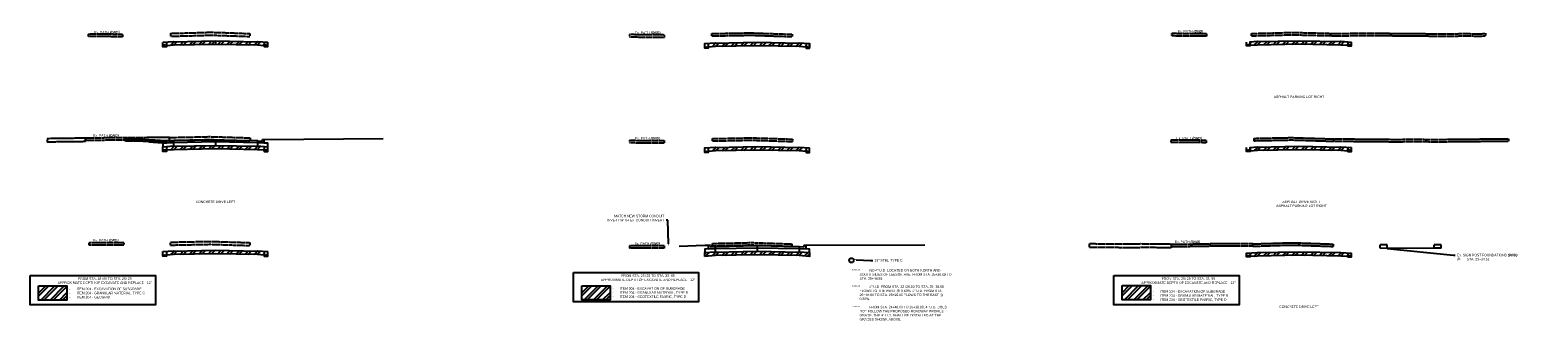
# Model space of a CAD drawing. Header units: feet. Extents: x -492 to 1399858, y -45 to 444169.
# Tile 9 of 11: x 1398195 to 1398626, y 444075 to 444158. Entities that reach past the tile are written whole.
import ezdxf
from ezdxf import colors
from ezdxf.entities.mleader import LeaderData, LeaderLine
from ezdxf.math import Vec2, Vec3

# ---------------------------------------------------------------- set-up
doc = ezdxf.new("R2010")
doc.units = ezdxf.units.FT
doc.header["$MEASUREMENT"] = 0
doc.linetypes.add('OhDOT_USTN3', pattern=[0.22, 0.165, -0.055])
doc.linetypes.add('OhDOT_USTN5', pattern=[0.11, 0.055, -0.055])
doc.layers.add('DR_P_Storm_Sewer', color=1, linetype='Continuous', true_color=0xff0000)
for name, color, linetype in [('PV_X_EOP', 27, 'OhDOT_USTN3'), ('PV_X_Walk', 41, 'OhDOT_USTN5'), ('SC_Scratch1', 1, 'Continuous'), ('XS_P_Finished_Grade', 3, 'Continuous'), ('XS_P_Text_Info', 7, 'Continuous')]:
    doc.layers.add(name, color=color, linetype=linetype)
doc.styles.add('Slanted-Normal', font='font31.shx', dxfattribs={"height": 0.1})

msp = doc.modelspace()

# ---------------------------------------------------------------- hatches: boundary and pattern name
at = {"layer": 'XS_P_Text_Info'}
h = msp.add_hatch(dxfattribs=at)
h.set_pattern_fill('ANSI32', color=256, scale=5)
h.set_pattern_definition([(45, (1705.0031, 30.5278), (-1.3258252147, 1.3258252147), []), (45, (1705.887, 30.5278), (-1.3258252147, 1.3258252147), [])])
h.paths.add_polyline_path([(1398262.99, 444153.68), (1398262.94, 444153.68), (1398262.99, 444153.68)])
h.paths.add_polyline_path([(1398233.99, 444154), (1398235.99, 444154.16), (1398247.99, 444154.4), (1398259.99, 444154.16), (1398261.99, 444154), (1398261.99, 444155.09), (1398259.99, 444155.25), (1398259.99, 444155.16), (1398247.99, 444155.4), (1398235.99, 444155.16), (1398235.99, 444155.25), (1398233.99, 444155.09)])
h = msp.add_hatch(dxfattribs=at)
h.set_pattern_fill('ANSI32', color=256, scale=5)
h.set_pattern_definition([(45, (1860.003, 30.1528), (-1.3258252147, 1.3258252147), []), (45, (1860.8869, 30.1528), (-1.3258252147, 1.3258252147), [])])
h.paths.add_polyline_path([(1398416.99, 444153.63), (1398416.99, 444154.71), (1398414.99, 444154.87), (1398414.99, 444154.79), (1398402.99, 444155.03), (1398390.99, 444154.79), (1398390.99, 444154.87), (1398388.99, 444154.71), (1398388.99, 444153.63), (1398390.99, 444153.79), (1398402.99, 444154.03), (1398414.99, 444153.79)])
h = msp.add_hatch(dxfattribs=at)
h.set_pattern_fill('ANSI32', color=256, scale=5)
h.set_pattern_definition([(45, (2015.0029, 30.5645), (-1.3258252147, 1.3258252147), []), (45, (2015.8868, 30.5645), (-1.3258252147, 1.3258252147), [])])
h.paths.add_polyline_path([(1398557.99, 444154.44), (1398569.99, 444154.2), (1398572, 444154.04), (1398572, 444155.12), (1398569.99, 444155.28), (1398569.99, 444155.2), (1398557.99, 444155.44), (1398545.99, 444155.2), (1398545.99, 444155.28), (1398543.99, 444155.12), (1398543.99, 444154.04), (1398545.99, 444154.2)])
h = msp.add_hatch(dxfattribs=at)
h.set_pattern_fill('ANSI32', color=256, scale=5)
h.set_pattern_definition([(45, (1705.0031, 0.6298), (-1.3258252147, 1.3258252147), []), (45, (1705.887, 0.6298), (-1.3258252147, 1.3258252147), [])])
h.paths.add_polyline_path([(1398262.99, 444123.78), (1398262.99, 444123.78), (1398262.94, 444123.78)])
h.paths.add_polyline_path([(1398233.99, 444124.11), (1398235.99, 444124.27), (1398247.99, 444124.51), (1398259.99, 444124.27), (1398261.99, 444124.11), (1398261.99, 444125.19), (1398259.99, 444125.35), (1398259.99, 444125.27), (1398247.99, 444125.51), (1398235.99, 444125.27), (1398235.99, 444125.35), (1398233.99, 444125.19)])
h = msp.add_hatch(dxfattribs=at)
h.set_pattern_fill('ANSI32', color=256, scale=5)
h.set_pattern_definition([(45, (1860.003, 0.301), (-1.3258252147, 1.3258252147), []), (45, (1860.8869, 0.301), (-1.3258252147, 1.3258252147), [])])
h.paths.add_polyline_path([(1398416.99, 444123.78), (1398416.99, 444124.86), (1398414.99, 444125.02), (1398414.99, 444124.94), (1398402.99, 444125.18), (1398390.99, 444124.94), (1398390.99, 444125.02), (1398388.99, 444124.86), (1398388.99, 444123.78), (1398390.99, 444123.94), (1398402.99, 444124.18), (1398414.99, 444123.94)])
h = msp.add_hatch(dxfattribs=at)
h.set_pattern_fill('ANSI32', color=256, scale=5)
h.set_pattern_definition([(45, (2015.0029, 0.3998), (-1.3258252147, 1.3258252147), []), (45, (2015.8868, 0.3998), (-1.3258252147, 1.3258252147), [])])
h.paths.add_polyline_path([(1398569.99, 444124.04), (1398571.99, 444123.88), (1398571.99, 444124.96), (1398569.99, 444125.12), (1398569.99, 444125.04), (1398557.99, 444125.28), (1398545.99, 444125.04), (1398545.99, 444125.12), (1398543.99, 444124.96), (1398543.99, 444123.88), (1398545.99, 444124.04), (1398557.99, 444124.28)])
h = msp.add_hatch(dxfattribs=at)
h.set_pattern_fill('ANSI32', color=256, scale=5)
h.set_pattern_definition([(45, (1705.0031, -29.3222), (-1.3258252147, 1.3258252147), []), (45, (1705.887, -29.3222), (-1.3258252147, 1.3258252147), [])])
h.paths.add_polyline_path([(1398262.99, 444093.83), (1398262.99, 444093.83), (1398262.94, 444093.83)])
h.paths.add_polyline_path([(1398233.99, 444094.15), (1398235.99, 444094.31), (1398247.99, 444094.55), (1398259.99, 444094.31), (1398261.99, 444094.15), (1398261.99, 444095.24), (1398259.99, 444095.4), (1398259.99, 444095.31), (1398247.99, 444095.55), (1398235.99, 444095.31), (1398235.99, 444095.4), (1398233.99, 444095.24)])
h = msp.add_hatch(dxfattribs=at)
h.set_pattern_fill('ANSI32', color=256, scale=5)
h.set_pattern_definition([(45, (1860.003, -29.6038), (-1.3258252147, 1.3258252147), []), (45, (1860.8869, -29.6038), (-1.3258252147, 1.3258252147), [])])
h.paths.add_polyline_path([(1398387.99, 444093.79), (1398387.99, 444094.88), (1398390.99, 444095.12), (1398390.99, 444095.03), (1398402.99, 444095.27), (1398414.99, 444095.03), (1398414.99, 444095.12), (1398417.99, 444094.88), (1398417.99, 444093.79), (1398414.99, 444094.03), (1398402.99, 444094.27), (1398390.99, 444094.03)])
h = msp.add_hatch(dxfattribs=at)
h.set_pattern_fill('ANSI32', color=256, scale=5)
h.set_pattern_definition([(45, (2015.0029, -29.7648), (-1.3258252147, 1.3258252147), []), (45, (2015.8868, -29.7648), (-1.3258252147, 1.3258252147), [])])
h.paths.add_polyline_path([(1398542.99, 444093.63), (1398542.99, 444094.72), (1398542.99, 444094.7), (1398542.99, 444093.63)])
h.paths.add_polyline_path([(1398571.99, 444093.71), (1398571.99, 444094.78), (1398569.99, 444094.94), (1398569.99, 444094.86), (1398557.99, 444095.1), (1398545.99, 444094.86), (1398545.99, 444094.94), (1398543.99, 444094.78), (1398543.99, 444093.71), (1398545.99, 444093.87), (1398557.99, 444094.11), (1398569.99, 444093.87)])
h = msp.add_hatch(dxfattribs=at)
h.set_pattern_fill('ANSI32', color=256, scale=5)
h.set_pattern_definition([(45, (113.5161, 4406.6423), (-1.3258252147, 1.3258252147), []), (45, (114.4, 4406.6423), (-1.3258252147, 1.3258252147), [])])
h.paths.add_polyline_path([(1398197.41, 444085.34), (1398205.48, 444085.32), (1398205.48, 444081.31), (1398197.41, 444081.31)])
h = msp.add_hatch(dxfattribs=at)
h.set_pattern_fill('ANSI32', color=256, scale=5)
h.set_pattern_definition([(45, (268.9262, 4406.6952), (-1.3258252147, 1.3258252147), []), (45, (269.81, 4406.6952), (-1.3258252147, 1.3258252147), [])])
h.paths.add_polyline_path([(1398352.82, 444085.39), (1398360.89, 444085.38), (1398360.89, 444081.36), (1398352.82, 444081.36)])
h = msp.add_hatch(dxfattribs=at)
h.set_pattern_fill('ANSI32', color=256, scale=5)
h.set_pattern_definition([(45, (423.516, 4406.725), (-1.3258252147, 1.3258252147), []), (45, (424.3998, 4406.725), (-1.3258252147, 1.3258252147), [])])
h.paths.add_polyline_path([(1398507.41, 444085.42), (1398515.48, 444085.41), (1398515.48, 444081.39), (1398507.41, 444081.39)])

# ---------------------------------------------------------------- linework, layer by layer
at = {"layer": 'DR_P_Storm_Sewer'}
for centre in [(1398233.49, 444154.17), (1398262.49, 444154.17), (1398543.49, 444154.22), (1398572.49, 444154.22), (1398388.49, 444153.51), (1398417.49, 444153.51), (1398233.49, 444124.1), (1398262.49, 444124.1), (1398543.49, 444124.06), (1398572.49, 444124.06), (1398388.49, 444123.66), (1398417.49, 444123.66), (1398233.49, 444094.03), (1398262.49, 444094.03), (1398543.49, 444093.89), (1398572.49, 444093.89)]:
    msp.add_circle(centre, 0.165, dxfattribs=at)
at = {"layer": 'PV_X_EOP', "flags": 128}
for points in [[(1398235.22, 444157.56), (1398241.72, 444157.72), (1398246.39, 444157.87), (1398246.74, 444157.87), (1398247.99, 444157.83), (1398250.18, 444157.77), (1398257.83, 444157.49)], [(1398235.22, 444156.73), (1398235.22, 444157.56)], [(1398235.22, 444156.73), (1398241.72, 444156.89), (1398246.39, 444157.04), (1398246.74, 444157.04), (1398247.99, 444157), (1398250.18, 444156.93), (1398257.83, 444156.66)], [(1398257.83, 444157.49), (1398257.83, 444156.66)], [(1398389.97, 444157.47), (1398392.97, 444157.54), (1398401.12, 444157.69), (1398402.99, 444157.62), (1398407.17, 444157.47), (1398412.99, 444157.3)], [(1398389.97, 444156.81), (1398389.97, 444157.47)], [(1398389.97, 444156.81), (1398392.97, 444156.87), (1398401.12, 444157.02), (1398402.99, 444156.96), (1398407.17, 444156.81), (1398412.99, 444156.63)], [(1398412.99, 444157.3), (1398412.99, 444156.63)], [(1398544.41, 444157.52), (1398549.2, 444157.62), (1398555.75, 444157.81), (1398557.99, 444157.77), (1398563.7, 444157.64), (1398567.02, 444157.55)], [(1398544.41, 444156.86), (1398544.41, 444157.52)], [(1398544.41, 444156.86), (1398549.2, 444156.96), (1398555.75, 444157.14), (1398557.99, 444157.1), (1398563.7, 444156.97), (1398567.02, 444156.89)], [(1398567.02, 444157.55), (1398569.24, 444157.55), (1398579.45, 444157.57), (1398582.45, 444157.57), (1398596.54, 444157.44), (1398601.6, 444157.44), (1398604.33, 444157.47), (1398610.29, 444157.45), (1398611.35, 444157.56)], [(1398567.02, 444157.55), (1398567.02, 444156.89)], [(1398567.02, 444156.89), (1398569.24, 444156.88), (1398579.45, 444156.91), (1398582.45, 444156.91), (1398596.54, 444156.78), (1398601.6, 444156.78), (1398604.33, 444156.8), (1398610.29, 444156.79), (1398611.35, 444156.9)], [(1398611.35, 444157.56), (1398611.35, 444156.9)], [(1398210.82, 444127.59), (1398210.41, 444127.59), (1398205.62, 444127.5), (1398202.99, 444127.5), (1398202.51, 444127.49), (1398199.86, 444127.42)], [(1398199.86, 444127.42), (1398199.86, 444126.42)], [(1398210.82, 444126.59), (1398210.41, 444126.59), (1398205.62, 444126.5), (1398202.99, 444126.5), (1398202.51, 444126.49), (1398199.86, 444126.42)], [(1398210.82, 444126.59), (1398210.83, 444127.59)], [(1398234.89, 444127.78), (1398222.06, 444127.68)], [(1398222.06, 444127.68), (1398222.06, 444126.84)], [(1398222.06, 444126.84), (1398234.89, 444126.94)], [(1398234.89, 444127.78), (1398244.46, 444127.97), (1398244.82, 444127.99), (1398246.42, 444128.03), (1398246.84, 444128.01), (1398247.99, 444127.98), (1398257.92, 444127.67)], [(1398234.89, 444126.94), (1398234.89, 444127.78)], [(1398234.89, 444126.94), (1398244.46, 444127.14), (1398244.82, 444127.16), (1398246.42, 444127.19), (1398246.84, 444127.18), (1398247.99, 444127.14), (1398257.92, 444126.84)], [(1398257.92, 444127.67), (1398257.92, 444126.84)], [(1398390.21, 444127.45), (1398396.87, 444127.59), (1398401.19, 444127.68), (1398402.99, 444127.63), (1398406.7, 444127.52), (1398413.06, 444127.3)], [(1398390.21, 444126.79), (1398390.21, 444127.45)], [(1398390.21, 444126.79), (1398396.87, 444126.92), (1398401.19, 444127.02), (1398402.99, 444126.96), (1398406.7, 444126.85), (1398413.06, 444126.63)], [(1398413.06, 444127.3), (1398413.06, 444126.63)], [(1398545.06, 444127.52), (1398546.73, 444127.56), (1398555.92, 444127.75), (1398557.99, 444127.68), (1398566.09, 444127.42), (1398567.84, 444127.38)], [(1398545.06, 444127.52), (1398545.06, 444126.86)], [(1398545.06, 444126.86), (1398546.73, 444126.89), (1398555.92, 444127.08), (1398557.99, 444127.02), (1398566.09, 444126.76), (1398567.84, 444126.71)], [(1398567.84, 444127.38), (1398570.22, 444127.39), (1398579.52, 444127.28), (1398582.15, 444127.27), (1398586.1, 444127.23), (1398588.76, 444127.27), (1398591.59, 444127.26), (1398594.09, 444127.25), (1398598.22, 444127.23), (1398617.89, 444127.43)], [(1398567.84, 444127.38), (1398567.84, 444126.71)], [(1398567.84, 444126.71), (1398570.22, 444126.72), (1398579.52, 444126.61), (1398582.15, 444126.6), (1398586.1, 444126.56), (1398588.76, 444126.6), (1398591.59, 444126.6), (1398594.09, 444126.59), (1398598.22, 444126.56), (1398617.89, 444126.76)], [(1398617.89, 444127.43), (1398617.89, 444126.76)], [(1398235.1, 444097.84), (1398236.96, 444097.89), (1398246.43, 444098.08), (1398247.99, 444098.03), (1398250.77, 444097.94), (1398257.86, 444097.72)], [(1398235.1, 444097.01), (1398235.1, 444097.84)], [(1398235.1, 444097.01), (1398236.96, 444097.05), (1398246.43, 444097.24), (1398247.99, 444097.2), (1398250.77, 444097.11), (1398257.86, 444096.89)], [(1398257.86, 444097.72), (1398257.86, 444096.89)], [(1398390.17, 444097.49), (1398397.72, 444097.64), (1398401.27, 444097.73), (1398401.43, 444097.73), (1398402.99, 444097.68), (1398404.86, 444097.61), (1398412.88, 444097.34)], [(1398390.17, 444096.83), (1398390.17, 444097.49)], [(1398390.17, 444096.83), (1398397.72, 444096.98), (1398401.27, 444097.07), (1398401.43, 444097.07), (1398402.99, 444097.01), (1398404.86, 444096.94), (1398412.88, 444096.67)], [(1398412.88, 444097.34), (1398412.88, 444096.67)], [(1398521.44, 444097.23), (1398512.55, 444097.33), (1398512.52, 444097.25), (1398508.97, 444097.26), (1398497.99, 444097.34)], [(1398497.99, 444097.34), (1398497.99, 444096.34)], [(1398521.44, 444096.23), (1398512.55, 444096.33), (1398512.52, 444096.25), (1398508.97, 444096.26), (1398497.99, 444096.34)], [(1398521.44, 444097.23), (1398521.44, 444096.23)], [(1398544.82, 444097.35), (1398532.44, 444097.34)], [(1398532.44, 444097.34), (1398532.44, 444096.68)], [(1398544.82, 444096.68), (1398532.44, 444096.68)], [(1398544.82, 444097.35), (1398551.2, 444097.55), (1398555.05, 444097.68), (1398556.06, 444097.7), (1398557.19, 444097.67), (1398557.97, 444097.64), (1398567.81, 444097.29)], [(1398544.82, 444096.68), (1398544.82, 444097.35)], [(1398544.82, 444096.68), (1398551.2, 444096.89), (1398555.05, 444097.02), (1398556.09, 444097.04), (1398557.19, 444097), (1398557.97, 444096.97), (1398567.81, 444096.63)], [(1398557.97, 444097.64), (1398557.97, 444096.81)], [(1398567.81, 444097.29), (1398567.81, 444096.63)]]:
    msp.add_lwpolyline(points, dxfattribs=at)
at = {"layer": 'PV_X_Walk', "flags": 128}
for points in [[(1398221.43, 444157.24), (1398211.58, 444157.34)], [(1398211.58, 444157.34), (1398211.58, 444156.67)], [(1398221.43, 444156.57), (1398211.58, 444156.67)], [(1398221.43, 444157.24), (1398221.43, 444156.57)], [(1398366.49, 444157.2), (1398366.49, 444156.54)], [(1398376.39, 444157.08), (1398366.49, 444157.19)], [(1398366.49, 444156.54), (1398376.39, 444156.41)], [(1398376.39, 444157.08), (1398376.39, 444156.41)], [(1398531.52, 444157.41), (1398521.49, 444157.47)], [(1398521.49, 444157.47), (1398521.49, 444156.8)], [(1398531.52, 444156.74), (1398521.49, 444156.8)], [(1398531.52, 444157.41), (1398531.52, 444156.74)], [(1398222.06, 444127.68), (1398210.83, 444127.59)], [(1398210.83, 444127.59), (1398210.83, 444126.92)], [(1398222.06, 444127.01), (1398210.83, 444126.92)], [(1398222.06, 444127.68), (1398222.06, 444127.01)], [(1398366.5, 444126.98), (1398376.38, 444126.9)], [(1398366.5, 444126.98), (1398366.5, 444126.31)], [(1398366.5, 444126.31), (1398376.38, 444126.24)], [(1398376.38, 444126.9), (1398376.38, 444126.24)], [(1398531.47, 444126.95), (1398521.34, 444127.02), (1398521.34, 444126.36)], [(1398531.47, 444126.29), (1398521.34, 444126.36)], [(1398531.47, 444126.95), (1398531.47, 444126.29)], [(1398221.79, 444097.64), (1398211.81, 444097.66)], [(1398211.81, 444097.66), (1398211.81, 444096.99)], [(1398221.79, 444096.97), (1398211.81, 444096.99)], [(1398221.79, 444097.64), (1398221.79, 444096.97)], [(1398376.4, 444096.79), (1398366.49, 444096.79)], [(1398366.49, 444096.79), (1398366.49, 444096.12)], [(1398376.4, 444096.12), (1398366.49, 444096.12)], [(1398376.4, 444096.79), (1398376.4, 444096.12)], [(1398521.44, 444097.31), (1398532.44, 444097.34)], [(1398521.44, 444097.31), (1398521.44, 444096.64)], [(1398521.44, 444096.64), (1398532.44, 444096.68)], [(1398532.44, 444097.34), (1398532.44, 444096.68)]]:
    msp.add_lwpolyline(points, dxfattribs=at)
at = {"layer": 'SC_Scratch1'}
msp.add_circle((1398429.99, 444092.65), 0.646, dxfattribs=at)
at = {"layer": 'XS_P_Finished_Grade'}
for points in [[(1398195, 444088.36), (1398230.83, 444088.36), (1398230.83, 444079.9), (1398195, 444079.9)], [(1398350.41, 444089.21), (1398386.24, 444089.21), (1398386.24, 444080.75), (1398350.41, 444080.75)], [(1398505, 444088.36), (1398540.83, 444088.36), (1398540.83, 444079.9), (1398505, 444079.9)]]:
    msp.add_lwpolyline(points, close=True, dxfattribs=at)
at = {"layer": 'XS_P_Text_Info', "flags": 128}
for points in [[(1398232.99, 444155.01), (1398235.99, 444155.25), (1398235.99, 444155.16), (1398247.99, 444155.4), (1398259.99, 444155.16), (1398259.99, 444155.25), (1398262.99, 444155.01)], [(1398233.99, 444155.06), (1398233.99, 444153.73), (1398232.99, 444153.73), (1398232.99, 444154.98)], [(1398261.99, 444154), (1398259.99, 444154.16), (1398247.99, 444154.4), (1398235.99, 444154.16), (1398233.99, 444154)], [(1398247.99, 444155.4), (1398247.99, 444154.4)], [(1398261.99, 444155.09), (1398261.99, 444153.76), (1398262.99, 444153.76), (1398262.99, 444155.01)], [(1398387.99, 444153.55), (1398387.99, 444154.63), (1398390.99, 444154.87), (1398390.99, 444154.79), (1398402.99, 444155.03), (1398414.99, 444154.79), (1398414.99, 444154.87), (1398417.99, 444154.63), (1398417.99, 444153.55)], [(1398388.99, 444154.71), (1398388.99, 444153.31), (1398387.99, 444153.31), (1398387.99, 444154.63)], [(1398416.99, 444154.71), (1398416.99, 444153.31), (1398417.99, 444153.31), (1398417.99, 444154.63)], [(1398543.99, 444155.12), (1398543.99, 444153.96), (1398542.99, 444153.96), (1398542.99, 444155.04)], [(1398572, 444154.04), (1398569.99, 444154.2), (1398557.99, 444154.44), (1398545.99, 444154.2), (1398543.99, 444154.04), (1398543.99, 444155.12), (1398545.99, 444155.28), (1398545.99, 444155.2), (1398557.99, 444155.44), (1398569.99, 444155.2), (1398569.99, 444155.28), (1398572.99, 444155.04)], [(1398572, 444155.12), (1398572, 444153.96), (1398573, 444153.96), (1398572.99, 444155.04)], [(1398416.99, 444153.63), (1398414.99, 444153.79), (1398402.99, 444154.03), (1398390.99, 444153.79), (1398388.99, 444153.63)], [(1398573, 444153.96), (1398573, 444153.96)], [(1398222.06, 444127.68), (1398228.99, 444127.25), (1398233.99, 444126.94), (1398234.49, 444126.94), (1398234.66, 444126.74), (1398235.99, 444126.85), (1398235.99, 444126.87), (1398247.99, 444127.11), (1398259.99, 444126.87), (1398259.99, 444126.85), (1398261.33, 444126.74), (1398261.49, 444127.19), (1398261.99, 444127.19), (1398295.99, 444127.45)], [(1398222.06, 444126.93), (1398222.06, 444127.68)], [(1398228.99, 444126.75), (1398222.06, 444127.18)], [(1398228.99, 444126.5), (1398222.06, 444126.93)], [(1398228.99, 444126.5), (1398228.99, 444127.25)], [(1398228.99, 444126.75), (1398233.99, 444126.44)], [(1398228.99, 444126.5), (1398233.99, 444126.19)], [(1398233.99, 444126.94), (1398233.99, 444126.16), (1398232.99, 444126.11), (1398232.99, 444125.11), (1398235.99, 444125.35), (1398235.99, 444125.27), (1398247.99, 444125.51), (1398259.99, 444125.27), (1398259.99, 444125.35), (1398262.99, 444125.11), (1398262.99, 444126.11), (1398261.99, 444126.16), (1398261.99, 444127.19)], [(1398232.99, 444125.11), (1398235.99, 444125.35), (1398235.99, 444125.27), (1398247.99, 444125.51), (1398259.99, 444125.27), (1398259.99, 444125.35), (1398262.99, 444125.11)], [(1398233.99, 444125.19), (1398233.99, 444123.78), (1398232.99, 444123.78), (1398232.99, 444125.11)], [(1398261.99, 444126.16), (1398259.99, 444126.27), (1398247.99, 444126.51), (1398235.99, 444126.27), (1398233.99, 444126.16)], [(1398261.99, 444124.11), (1398259.99, 444124.27), (1398247.99, 444124.51), (1398235.99, 444124.27), (1398233.99, 444124.11)], [(1398235.99, 444126.85), (1398235.99, 444125.35)], [(1398247.99, 444127.11), (1398247.99, 444125.51)], [(1398259.99, 444126.85), (1398259.99, 444125.35)], [(1398261.99, 444125.19), (1398261.99, 444123.78), (1398262.99, 444123.78), (1398262.99, 444125.11)], [(1398387.99, 444123.7), (1398387.99, 444124.78), (1398390.99, 444125.02), (1398390.99, 444124.94), (1398402.99, 444125.18), (1398414.99, 444124.94), (1398414.99, 444125.02), (1398417.99, 444124.78)], [(1398388.99, 444124.86), (1398388.99, 444123.45), (1398387.99, 444123.45), (1398387.99, 444124.78)], [(1398416.99, 444123.78), (1398414.99, 444123.94), (1398402.99, 444124.18), (1398390.99, 444123.94), (1398388.99, 444123.78)], [(1398416.99, 444124.86), (1398416.99, 444123.45), (1398417.99, 444123.45), (1398417.99, 444124.78)], [(1398543.99, 444124.96), (1398543.99, 444123.8), (1398542.99, 444123.8), (1398542.99, 444124.88)], [(1398571.99, 444123.88), (1398569.99, 444124.04), (1398557.99, 444124.28), (1398545.99, 444124.04), (1398543.99, 444123.88), (1398543.99, 444124.96), (1398545.99, 444125.12), (1398545.99, 444125.04), (1398557.99, 444125.28), (1398569.99, 444125.04), (1398569.99, 444125.12), (1398572.99, 444124.88)], [(1398571.99, 444124.96), (1398571.99, 444123.8), (1398572.99, 444123.8), (1398572.99, 444124.88)], [(1398233.05, 444123.78), (1398232.99, 444123.78)], [(1398262.99, 444123.78), (1398262.94, 444123.78)], [(1398418, 444123.7), (1398417.99, 444123.7)], [(1398573, 444123.8), (1398572.99, 444123.8)], [(1398232.99, 444095.16), (1398235.99, 444095.4), (1398235.99, 444095.31), (1398247.99, 444095.55), (1398259.99, 444095.31), (1398259.99, 444095.4), (1398262.99, 444095.16)], [(1398233.99, 444095.24), (1398233.99, 444093.83), (1398232.99, 444093.83), (1398232.99, 444095.16)], [(1398233.05, 444093.83), (1398232.99, 444093.83)], [(1398261.99, 444094.15), (1398259.99, 444094.31), (1398247.99, 444094.55), (1398235.99, 444094.31), (1398233.99, 444094.15)], [(1398261.99, 444095.24), (1398261.99, 444093.83), (1398262.99, 444093.83), (1398262.99, 444095.16)], [(1398262.99, 444093.83), (1398262.94, 444093.83)], [(1398388.99, 444096.96), (1398388.99, 444095.93), (1398387.99, 444095.87), (1398387.99, 444094.88), (1398390.99, 444095.12), (1398390.99, 444095.03), (1398402.99, 444095.27), (1398414.99, 444095.03), (1398414.99, 444095.12), (1398417.99, 444094.88), (1398417.99, 444095.87), (1398416.99, 444095.93), (1398416.99, 444096.96)], [(1398388.99, 444095.93), (1398390.99, 444096.03), (1398402.99, 444096.27), (1398414.99, 444096.03), (1398416.99, 444095.93)], [(1398390.99, 444096.62), (1398390.99, 444095.12)], [(1398402.99, 444096.88), (1398402.99, 444095.27)], [(1398414.99, 444096.62), (1398414.99, 444095.12)], [(1398542.99, 444093.63), (1398542.99, 444093.63), (1398542.99, 444094.7), (1398545.99, 444094.94), (1398545.99, 444094.86), (1398557.99, 444095.1), (1398569.99, 444094.86), (1398569.99, 444094.94), (1398572.99, 444094.7)], [(1398543.99, 444094.78), (1398543.99, 444093.63), (1398542.99, 444093.63), (1398542.99, 444094.7)], [(1398571.99, 444093.71), (1398569.99, 444093.87), (1398557.99, 444094.11), (1398545.99, 444093.87), (1398543.99, 444093.71)], [(1398571.99, 444094.78), (1398571.99, 444093.63), (1398572.99, 444093.63), (1398572.99, 444094.7)], [(1398581.19, 444096.09), (1398581.19, 444097.09)], [(1398583.19, 444097.07), (1398581.19, 444097.09)], [(1398583.19, 444096.07), (1398581.19, 444096.09)], [(1398583.19, 444096.07), (1398583.19, 444097.07)], [(1398598.69, 444097.11), (1398596.69, 444097.09)], [(1398596.69, 444096.09), (1398596.69, 444097.09)], [(1398598.69, 444096.11), (1398596.69, 444096.09)], [(1398598.69, 444096.11), (1398598.69, 444097.11)]]:
    msp.add_lwpolyline(points, dxfattribs=at)
at = {"layer": 'XS_P_Text_Info', "elevation": 0, "flags": 128}
msp.add_lwpolyline([(1398380.65, 444096.7), (1398387.99, 444096.98), (1398388.99, 444096.96), (1398389.49, 444096.96), (1398389.66, 444096.51), (1398390.99, 444096.62), (1398390.99, 444096.64), (1398402.99, 444096.88), (1398414.99, 444096.64), (1398414.99, 444096.62), (1398416.33, 444096.51), (1398416.49, 444096.96), (1398416.99, 444096.96), (1398450.99, 444097.09)], dxfattribs=at)
at = {"layer": 'XS_P_Text_Info', "flags": 128}
msp.add_lwpolyline([(1398387.99, 444093.79), (1398387.99, 444094.88), (1398390.99, 444095.12), (1398390.99, 444095.03), (1398402.99, 444095.27), (1398414.99, 444095.03), (1398414.99, 444095.12), (1398417.99, 444094.88), (1398417.99, 444093.79), (1398414.99, 444094.03), (1398402.99, 444094.27), (1398390.99, 444094.03)], close=True, dxfattribs=at)
at = {"layer": 'XS_P_Text_Info'}
for points in [[(1398197.41, 444085.34), (1398205.48, 444085.34), (1398205.48, 444081.31), (1398197.41, 444081.31)], [(1398352.82, 444085.39), (1398360.89, 444085.39), (1398360.89, 444081.36), (1398352.82, 444081.36)], [(1398507.41, 444085.42), (1398515.48, 444085.42), (1398515.48, 444081.39), (1398507.41, 444081.39)]]:
    msp.add_lwpolyline(points, close=True, dxfattribs=at)

# ---------------------------------------------------------------- texts
at = {"layer": 'XS_P_Text_Info', "char_height": 0.7, "style": 'Slanted-Normal'}
for s, insert, width, attachment_point in [('\\pxqc;Ex. PATH {\\fArial|b1|i1|c0|p34;\\C1;(DND)}', (1398512.62, 444158.03), 28.6358, 4), ('\\pxqc;Ex. PATH {\\fArial|b1|i1|c0|p34;\\C1;(DND)}', (1398202.63, 444157.78), 28.6358, 4), ('\\pxqc;Ex. PATH {\\fArial|b1|i1|c0|p34;\\C1;(DND)}', (1398357.35, 444157.63), 28.6358, 4), ('ASPHALT PARKING LOT RIGHT', (1398557.99, 444139.39), 16.8867, 5), ('\\pxqc;Ex. PATH {\\fArial|b1|i1|c0|p34;\\C1;(DND)}', (1398202.35, 444128.24), 28.6358, 4), ('\\pxqc;Ex. PATH {\\fArial|b1|i1|c0|p34;\\C1;(DND)}', (1398357.31, 444127.45), 28.6358, 4), ('\\pxqc;Ex. PATH {\\fArial|b1|i1|c0|p34;\\C1;(DND)}', (1398512.27, 444127.51), 28.6358, 4), ('CONCRETE DRIVE LEFT', (1398247.99, 444109.39), 12.3918, 5), ('ASPHALT DRIVE RIGHT\\PASPHALT PARKING LOT RIGHT', (1398558.69, 444108.82), 15.3837, 5), ('\\pxqc;Ex. PATH {\\fArial|b1|i1|c0|p34;\\C1;(DND)}', (1398202.33, 444098.29), 28.6358, 4), ('\\pxqc;Ex. PATH {\\fArial|b1|i1|c0|p34;\\C1;(DND)}', (1398511.77, 444097.85), 28.6358, 4), ('\\pxqc;Ex. PATH {\\fArial|b1|i1|c0|p34;\\C1;(DND)}', (1398357.23, 444097.36), 28.6358, 4), ('\\pxi-3,l4,t4;******^INO 4" U.D. LOCATED ON BOTH NORTH AND SOUTH SIDES OF LEESON AVE. FROM STA. 25+38.88 TO STA. 25+48.88. \\P\\pi0,l0,tz;\\P\\pi-3,l4,t4;******^I4" U.D. FROM STA. 22+28.00 TO STA. 25+38.88 FLOWS TO THE WEST @ 0.63%. 4" U.D. FROM STA. 25+48.88 TO STA. 26+25.00 FLOWS TO THE EAST @ 0.30%. \\P\\pi0,l0,tz;\\P\\pi-3,l4,t4;******^IFROM STA. 24+40.00 TO 25+38.88, 4" U.D. DOES NOT FOLLOW THE PROPOSED ROADWAY PROFILE GRADE. THE 4" U.D. SHALL BE INSTALLED AT THE GRADES SHOWN ABOVE. \\P\\pi0,l0,tz; ', (1398429.48, 444082.21), 28.2123, 4), ('\\pxqc;FROM STA. 16+50 TO STA. 25+25\\PAPPROXIMATE DEPTH OF EXCAVATE AND REPLACE - 12"', (1398202.05, 444086.84), 28.6358, 4), ('\\pxqc;FROM STA. 25+25 TO STA. 33+85\\PAPPROXIMATE DEPTH OF EXCAVATE AND REPLACE - 12"', (1398357.46, 444087.69), 28.6358, 4), ('\\pxqc;FROM STA. 25+25 TO STA. 33+85\\PAPPROXIMATE DEPTH OF EXCAVATE AND REPLACE - 12"', (1398512.05, 444086.84), 28.6358, 4), ('\\pxi-3,l4,t4;-^IITEM 204 - EXCAVATION OF SUBGRADE\\P-^IITEM 204 - GRANULAR MATERIAL, TYPE C\\P-^IITEM 204 - GEOGRID', (1398205.47, 444083.31), 24.3771, 4), ('\\pxi-3,l4,t4;-^IITEM 204 - EXCAVATION OF SUBGRADE\\P-^IITEM 204 - GRANULAR MATERIAL, TYPE B\\P-^IITEM 204 - GEOTEXTILE FABRIC, TYPE D', (1398360.88, 444083.37), 24.3771, 4), ('\\pxi-3,l4,t4;-^IITEM 204 - EXCAVATION OF SUBGRADE\\P-^IITEM 204 - GRANULAR MATERIAL, TYPE B\\P-^IITEM 204 - GEOTEXTILE FABRIC, TYPE D', (1398515.47, 444082.52), 24.3771, 4), ('CONCRETE DRIVE LEFT', (1398557.99, 444079.39), 12.3918, 5)]:
    msp.add_mtext(s, dxfattribs=dict(at, insert=insert, width=width, attachment_point=attachment_point))

# ---------------------------------------------------------------- leaders
at = {"layer": 'XS_P_Text_Info'}
ml = msp.add_multileader_mtext('Standard', dxfattribs=at)
ml.set_content('MATCH NEW STORM CONDUIT \\PINVERT WITH Ex. CONDUIT INVERT', color=256, style='Slanted-Normal')
ml.set_leader_properties()
ml.build(insert=Vec2(0, 0))
ml.multileader.update_dxf_attribs({"text_right_attachment_type": 3, "dogleg_length": 0.1, "arrow_head_size": 0.7, "scale": 5})
ctx = ml.context
ctx.base_point, ctx.scale, ctx.char_height, ctx.arrow_head_size, ctx.landing_gap_size, ctx.plane_origin = Vec3(1398358.41, 444105.33), 5, 0.7, 0.7, 0.5, Vec3(1398377.65, 444096.7)
ctx.right_attachment, ctx.text_align_type = 3, 2
notes = []
notes.append((ctx, [(0, (1, 1, 0), (1398377.46, 444104.16), (-1, 0), 0.5, [(0, [(1398377.65, 444096.7)], 0, [])])]))
ctx.mtext.insert, ctx.mtext.alignment, ctx.mtext.flow_direction = Vec3(1398376.46, 444105.68), 3, 5
ml = msp.add_multileader_mtext('Standard', dxfattribs=at)
ml.set_content('Ex. SIGN POST FOUNDATIONS {\\fArial|b1|i1|c0|p34;\\C1;(DND)\\P\\pxi-3,l4,t4;}@^ISTA. 23+34.51', color=256, style='Slanted-Normal')
ml.set_leader_properties()
ml.build(insert=Vec2(0, 0))
ml.multileader.update_dxf_attribs({"text_right_attachment_type": 3, "dogleg_length": 0.1, "arrow_head_size": 0.7, "scale": 5})
ctx = ml.context
ctx.base_point, ctx.scale, ctx.char_height, ctx.arrow_head_size, ctx.landing_gap_size, ctx.plane_origin = Vec3(1398602.71, 444094.17), 5, 0.7, 0.7, 0.5, Vec3(1398598.73, 444097.22)
ctx.right_attachment = 3
notes.append((ctx, [(1, (1, 1, 0), (1398602.21, 444094.17), (1, 0), 0.5, [(1, [(1398598.69, 444096.11), (1398583.19, 444096.07)], 0, [])])]))
ctx.mtext.insert, ctx.mtext.width, ctx.mtext.flow_direction = Vec3(1398603.21, 444094.52), 19.3661, 5
ml = msp.add_multileader_mtext('Standard', dxfattribs=at)
ml.set_content('15" STM., TYPE C', color=256, style='Slanted-Normal')
ml.set_leader_properties()
ml.build(insert=Vec2(0, 0))
ml.multileader.update_dxf_attribs({"text_right_attachment_type": 3, "dogleg_length": 0.1, "arrow_head_size": 0.7, "scale": 5})
ctx = ml.context
ctx.base_point, ctx.scale, ctx.char_height, ctx.arrow_head_size, ctx.landing_gap_size, ctx.plane_origin = Vec3(1398436.03, 444092.59), 5, 0.7, 0.7, 0.5, Vec3(1398430.63, 444094)
ctx.right_attachment = 3
notes.append((ctx, [(1, (1, 1, 0), (1398435.53, 444092.59), (1, 0), 0.5, [(0, [(1398430.59, 444092.89)], 0, [])])]))
ctx.mtext.insert, ctx.mtext.width, ctx.mtext.flow_direction = Vec3(1398436.53, 444093.02), 15.9505, 5
for ctx, leaders in notes:
    for number, flags, end, landing, length, lines in leaders:
        leader = LeaderData()
        leader.index, (leader.has_last_leader_line, leader.has_dogleg_vector, leader.attachment_direction) = number, flags
        leader.last_leader_point, leader.dogleg_vector, leader.dogleg_length = Vec3(end), Vec3(landing), length
        for number, points, colour, breaks in lines:
            line = LeaderLine()
            line.index, line.vertices, line.color, line.breaks = number, Vec3.list(points), colors.encode_raw_color(colour), breaks
            leader.lines.append(line)
        ctx.leaders.append(leader)

doc.saveas('drawing.dxf')
